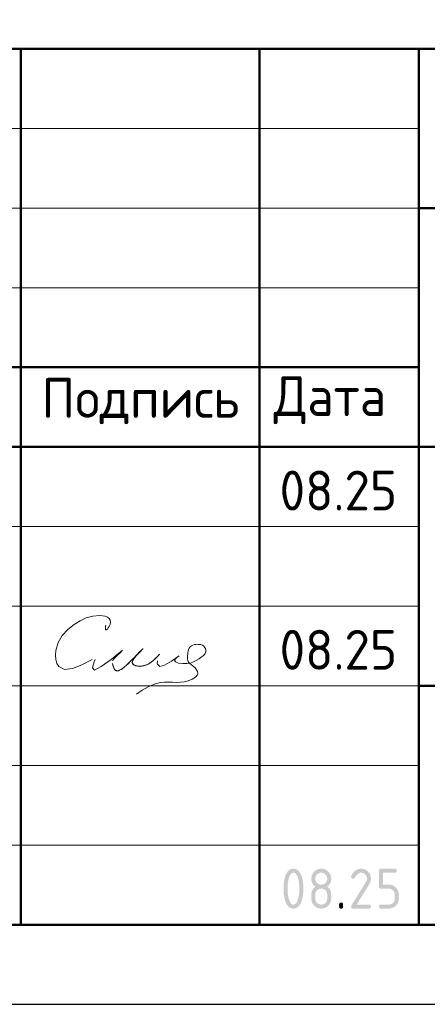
# Model space of a CAD drawing. Header units: millimetres. Extents: x 0 to 21000, y -5 to 14850.
# Tile 17 of 28: x 13496 to 14777, y 0 to 3091. Entities that reach past the tile are written whole.
import ezdxf

# ---------------------------------------------------------------- set-up
doc = ezdxf.new("R2010")
doc.units = ezdxf.units.MM
doc.layers.add('Standard', color=7, linetype='Continuous', lineweight=25)
doc.styles.add('ISOCPEUR', font='txt')

msp = doc.modelspace()

# ---------------------------------------------------------------- hatches: boundary and pattern name
at = {"layer": 'Standard', "linetype": 'Continuous', "lineweight": 25, "transparency": 33554687}
h = msp.add_hatch(color=7, dxfattribs=at)
h.paths.add_polyline_path([(14374.9, 363.1), (14374.9, 367), (14374.7, 370.8), (14374.5, 374.6), (14374.1, 378.2), (14373.7, 381.9), (14373.1, 385.4), (14372.4, 389), (14371.6, 392.4), (14371, 395), (14370.3, 397.3), (14369.6, 399.5), (14368.8, 401.5), (14368, 403.4), (14367.1, 405), (14366.2, 406.6), (14365.3, 407.9), (14364.3, 409.2), (14363.3, 410.2), (14362.2, 411.2), (14361.1, 411.8), (14360, 412.5), (14358.8, 412.8), (14357.5, 413.1), (14356.2, 413.1), (14355, 413.1), (14353.8, 412.8), (14352.6, 412.5), (14351.4, 411.8), (14350.3, 411.2), (14349.3, 410.2), (14348.2, 409.2), (14347.3, 407.9), (14346.3, 406.6), (14345.5, 405), (14344.6, 403.4), (14343.8, 401.4), (14343, 399.5), (14342.3, 397.2), (14341.6, 394.9), (14341, 392.3), (14340.1, 388.8), (14339.5, 385.2), (14338.8, 381.6), (14338.4, 378), (14338, 374.4), (14337.8, 370.6), (14337.6, 366.9), (14337.6, 363.1), (14337.6, 359.3), (14337.8, 355.5), (14338, 351.8), (14338.4, 348.1), (14338.8, 344.5), (14339.4, 340.9), (14340, 337.3), (14340.9, 333.9), (14341.5, 331.3), (14342.2, 329), (14342.9, 326.8), (14343.7, 324.8), (14344.5, 322.9), (14345.4, 321.3), (14346.3, 319.6), (14347.2, 318.4), (14348.2, 317.1), (14349.2, 316.1), (14350.3, 315.1), (14351.4, 314.5), (14352.5, 313.8), (14353.7, 313.5), (14354.9, 313.2), (14356.2, 313.2), (14357.5, 313.2), (14358.8, 313.5), (14360, 313.8), (14361.1, 314.5), (14362.2, 315.1), (14363.3, 316.1), (14364.3, 317.1), (14365.3, 318.4), (14366.2, 319.6), (14367.1, 321.3), (14368, 322.9), (14368.8, 324.8), (14369.6, 326.8), (14370.3, 329), (14371, 331.3), (14371.6, 333.9), (14372.4, 337.3), (14373.1, 340.9), (14373.7, 344.5), (14374.1, 348.1), (14374.5, 351.8), (14374.7, 355.5), (14374.9, 359.3)])
h.paths.add_polyline_path([(14387.4, 363.1), (14387.4, 360.4), (14387.4, 357.7), (14387.3, 355), (14387.1, 352.3), (14386.9, 349.7), (14386.7, 347.2), (14386.4, 344.7), (14386.1, 342.3), (14385.7, 339.9), (14385.3, 337.6), (14384.9, 335.3), (14384.4, 333), (14383.8, 330.8), (14383.2, 328.7), (14382.6, 326.5), (14382, 324.5), (14381, 321.5), (14379.8, 318.9), (14378.6, 316.3), (14377.3, 314.1), (14376, 311.8), (14374.6, 310), (14373.1, 308.1), (14371.5, 306.6), (14369.9, 305.1), (14368.1, 304), (14366.4, 302.9), (14364.5, 302.1), (14362.6, 301.4), (14360.5, 301), (14358.5, 300.6), (14356.2, 300.6), (14354, 300.6), (14352, 301), (14349.9, 301.4), (14348, 302.1), (14346.1, 302.9), (14344.3, 304), (14342.6, 305.1), (14341, 306.6), (14339.4, 308.1), (14337.9, 309.9), (14336.5, 311.8), (14335.2, 314), (14333.9, 316.2), (14332.7, 318.8), (14331.5, 321.4), (14330.5, 324.4), (14329.8, 326.4), (14329.2, 328.6), (14328.6, 330.7), (14328.1, 332.9), (14327.6, 335.2), (14327.2, 337.5), (14326.8, 339.8), (14326.4, 342.2), (14326.1, 344.7), (14325.8, 347.2), (14325.6, 349.7), (14325.4, 352.3), (14325.2, 354.9), (14325.1, 357.6), (14325.1, 360.3), (14325.1, 363.1), (14325.1, 365.9), (14325.1, 368.7), (14325.2, 371.4), (14325.4, 374), (14325.6, 376.6), (14325.8, 379.1), (14326.1, 381.6), (14326.4, 384), (14326.8, 386.5), (14327.2, 388.8), (14327.6, 391.1), (14328.1, 393.3), (14328.6, 395.6), (14329.2, 397.7), (14329.8, 399.8), (14330.5, 401.9), (14331.5, 404.8), (14332.7, 407.4), (14333.9, 410), (14335.2, 412.3), (14336.5, 414.5), (14337.9, 416.4), (14339.4, 418.2), (14341, 419.7), (14342.6, 421.2), (14344.3, 422.3), (14346.1, 423.4), (14348, 424.2), (14349.9, 424.9), (14352, 425.3), (14354, 425.6), (14356.2, 425.6), (14358.5, 425.6), (14360.5, 425.3), (14362.6, 424.9), (14364.5, 424.2), (14366.4, 423.4), (14368.1, 422.3), (14369.9, 421.2), (14371.5, 419.7), (14373.1, 418.2), (14374.6, 416.3), (14376, 414.5), (14377.3, 412.2), (14378.6, 410), (14379.8, 407.4), (14381, 404.8), (14382, 401.8), (14382.6, 399.7), (14383.2, 397.6), (14383.8, 395.5), (14384.4, 393.3), (14384.9, 391), (14385.3, 388.7), (14385.7, 386.4), (14386.1, 384), (14386.4, 381.6), (14386.7, 379.1), (14386.9, 376.5), (14387.1, 373.9), (14387.3, 371.3), (14387.4, 368.6), (14387.4, 365.9)], flags=16)
h = msp.add_hatch(color=7, dxfattribs=at)
h.paths.add_polyline_path([(14443.7, 313.2), (14445.6, 313.2), (14447.4, 313.5), (14449.2, 313.8), (14450.9, 314.5), (14452.6, 315.2), (14454.1, 316.2), (14455.6, 317.2), (14456.9, 318.6), (14458.3, 320), (14459.3, 321.5), (14460.3, 323), (14461, 324.7), (14461.7, 326.3), (14462, 328.1), (14462.3, 329.9), (14462.3, 331.9), (14462.3, 344.4), (14462.3, 346.4), (14462, 348.1), (14461.7, 349.9), (14461, 351.6), (14460.3, 353.3), (14459.3, 354.8), (14458.2, 356.3), (14456.9, 357.7), (14455.5, 359), (14454, 360.1), (14452.5, 361.1), (14450.8, 361.8), (14449.2, 362.5), (14447.4, 362.8), (14445.6, 363.2), (14443.7, 363.2), (14441.7, 363.2), (14439.9, 362.8), (14438.1, 362.5), (14436.5, 361.8), (14434.8, 361.1), (14433.3, 360.1), (14431.8, 359.1), (14430.4, 357.7), (14429.1, 356.3), (14428.1, 354.8), (14427, 353.3), (14426.4, 351.7), (14425.7, 350), (14425.3, 348.2), (14425, 346.4), (14425, 344.4), (14425, 331.9), (14425, 329.9), (14425.3, 328.1), (14425.7, 326.3), (14426.4, 324.7), (14427, 323), (14428.1, 321.5), (14429.1, 320), (14430.4, 318.6), (14431.8, 317.2), (14433.3, 316.2), (14434.8, 315.2), (14436.5, 314.5), (14438.1, 313.8), (14439.9, 313.5), (14441.7, 313.2)])
h.paths.add_polyline_path([(14443.7, 300.6), (14442.1, 300.6), (14440.5, 300.8), (14438.9, 300.9), (14437.4, 301.2), (14435.9, 301.5), (14434.5, 301.9), (14433.1, 302.4), (14431.7, 302.9), (14430.3, 303.5), (14429, 304.2), (14427.7, 304.9), (14426.4, 305.8), (14425.1, 306.6), (14423.9, 307.6), (14422.7, 308.6), (14421.6, 309.8), (14420.5, 310.9), (14419.5, 312.1), (14418.5, 313.3), (14417.6, 314.6), (14416.8, 315.9), (14416, 317.2), (14415.3, 318.5), (14414.8, 319.9), (14414.2, 321.3), (14413.8, 322.7), (14413.3, 324.1), (14413.1, 325.6), (14412.8, 327.1), (14412.6, 328.7), (14412.5, 330.3), (14412.5, 331.9), (14412.5, 344.4), (14412.5, 346.3), (14412.7, 348.2), (14412.9, 350), (14413.3, 351.8), (14413.7, 353.5), (14414.2, 355.2), (14414.8, 356.8), (14415.6, 358.4), (14416.4, 360), (14417.4, 361.4), (14418.4, 362.9), (14419.5, 364.3), (14420.7, 365.7), (14422.1, 366.9), (14423.4, 368.2), (14425, 369.4), (14423.4, 370.6), (14422.1, 371.9), (14420.7, 373.1), (14419.5, 374.5), (14418.4, 375.9), (14417.4, 377.3), (14416.4, 378.8), (14415.6, 380.4), (14414.8, 381.9), (14414.2, 383.6), (14413.7, 385.3), (14413.3, 387), (14412.9, 388.8), (14412.7, 390.6), (14412.5, 392.4), (14412.5, 394.4), (14412.5, 396), (14412.6, 397.6), (14412.8, 399.1), (14413.1, 400.6), (14413.3, 402.1), (14413.8, 403.6), (14414.2, 405), (14414.8, 406.4), (14415.3, 407.8), (14416, 409.1), (14416.8, 410.4), (14417.6, 411.7), (14418.5, 413), (14419.5, 414.2), (14420.5, 415.4), (14421.6, 416.5), (14422.7, 417.6), (14423.9, 418.6), (14425.1, 419.6), (14426.4, 420.5), (14427.7, 421.4), (14429, 422.1), (14430.3, 422.8), (14431.7, 423.4), (14433.1, 423.9), (14434.5, 424.4), (14435.9, 424.8), (14437.4, 425.1), (14438.9, 425.4), (14440.5, 425.5), (14442.1, 425.6), (14443.7, 425.6), (14445.3, 425.6), (14446.9, 425.5), (14448.4, 425.4), (14449.9, 425.1), (14451.4, 424.8), (14452.8, 424.4), (14454.3, 423.9), (14455.7, 423.4), (14457, 422.8), (14458.4, 422.1), (14459.7, 421.4), (14460.9, 420.5), (14462.2, 419.6), (14463.4, 418.6), (14464.6, 417.6), (14465.7, 416.5), (14466.9, 415.4), (14467.9, 414.2), (14468.9, 413), (14469.7, 411.7), (14470.6, 410.4), (14471.3, 409.1), (14472, 407.8), (14472.6, 406.4), (14473.2, 405), (14473.6, 403.6), (14474, 402.1), (14474.3, 400.6), (14474.6, 399.1), (14474.7, 397.6), (14474.9, 396), (14474.9, 394.4), (14474.9, 392.4), (14474.7, 390.6), (14474.5, 388.8), (14474.1, 387), (14473.7, 385.3), (14473.1, 383.6), (14472.5, 381.9), (14471.7, 380.4), (14471, 378.8), (14470, 377.3), (14469, 375.9), (14467.8, 374.5), (14466.7, 373.1), (14465.3, 371.9), (14463.9, 370.6), (14462.3, 369.4), (14464.6, 367.7), (14466.4, 365.8), (14468.3, 363.9), (14469.7, 361.8), (14471.1, 359.7), (14472.1, 357.4), (14473.1, 355.1), (14473.7, 352.6), (14473.9, 352), (14474, 351.2), (14474.1, 350.4), (14474.2, 349.5), (14474.3, 348.5), (14474.4, 347.4), (14474.5, 346.2), (14474.6, 344.9), (14474.6, 343.6), (14474.7, 342.2), (14474.8, 340.7), (14474.8, 339.1), (14474.8, 337.5), (14474.8, 335.7), (14474.9, 333.9), (14474.9, 331.9), (14474.9, 330.3), (14474.7, 328.7), (14474.6, 327.1), (14474.3, 325.6), (14474, 324.1), (14473.6, 322.7), (14473.2, 321.3), (14472.6, 319.9), (14472, 318.5), (14471.3, 317.2), (14470.6, 315.9), (14469.7, 314.6), (14468.9, 313.3), (14467.9, 312.1), (14466.9, 310.9), (14465.7, 309.8), (14464.6, 308.6), (14463.4, 307.6), (14462.2, 306.6), (14460.9, 305.8), (14459.7, 304.9), (14458.4, 304.2), (14457, 303.5), (14455.7, 302.9), (14454.3, 302.4), (14452.8, 301.9), (14451.4, 301.5), (14449.9, 301.2), (14448.4, 300.9), (14446.9, 300.8), (14445.3, 300.6)], flags=16)
h.paths.add_polyline_path([(14443.7, 375.6), (14445.6, 375.6), (14447.4, 376), (14449.2, 376.3), (14450.9, 377), (14452.6, 377.7), (14454.1, 378.7), (14455.6, 379.7), (14456.9, 381.1), (14458.3, 382.4), (14459.3, 383.9), (14460.3, 385.4), (14461, 387.1), (14461.7, 388.8), (14462, 390.6), (14462.3, 392.4), (14462.3, 394.4), (14462.3, 396.3), (14462, 398.1), (14461.7, 399.9), (14461, 401.6), (14460.3, 403.2), (14459.3, 404.7), (14458.2, 406.2), (14456.9, 407.6), (14455.5, 409), (14454, 410), (14452.5, 411.1), (14450.8, 411.7), (14449.2, 412.4), (14447.4, 412.8), (14445.6, 413.1), (14443.7, 413.1), (14441.7, 413.1), (14439.9, 412.8), (14438.1, 412.4), (14436.5, 411.7), (14434.8, 411.1), (14433.3, 410), (14431.8, 409), (14430.4, 407.7), (14429.1, 406.3), (14428.1, 404.8), (14427, 403.3), (14426.4, 401.6), (14425.7, 400), (14425.3, 398.1), (14425, 396.3), (14425, 394.4), (14425, 392.4), (14425.3, 390.6), (14425.7, 388.8), (14426.4, 387.1), (14427, 385.4), (14428.1, 383.9), (14429.1, 382.4), (14430.4, 381.1), (14431.8, 379.7), (14433.3, 378.7), (14434.8, 377.7), (14436.5, 377), (14438.1, 376.3), (14439.9, 376), (14441.7, 375.6)])
for points in [[(14568.6, 425.6), (14570.2, 425.6), (14571.8, 425.5), (14573.3, 425.4), (14574.8, 425.1), (14576.3, 424.8), (14577.8, 424.4), (14579.2, 423.9), (14580.6, 423.4), (14582, 422.8), (14583.3, 422.1), (14584.6, 421.4), (14585.9, 420.5), (14587.1, 419.6), (14588.3, 418.6), (14589.5, 417.6), (14590.7, 416.5), (14591.8, 415.4), (14592.8, 414.2), (14593.8, 413), (14594.7, 411.7), (14595.5, 410.4), (14596.3, 409.1), (14597, 407.8), (14597.5, 406.4), (14598.1, 405), (14598.5, 403.6), (14599, 402.1), (14599.2, 400.6), (14599.5, 399.1), (14599.7, 397.6), (14599.8, 396), (14599.8, 394.4), (14599.8, 392.2), (14599.5, 389.9), (14599.1, 387.7), (14598.4, 385.5), (14597.7, 383.2), (14596.6, 380.9), (14595.6, 378.7), (14594.1, 376.4), (14554.8, 313.2), (14593.6, 313.2), (14594.4, 313.2), (14595, 313.1), (14595.7, 313), (14596.3, 312.8), (14596.9, 312.6), (14597.4, 312.3), (14597.9, 312), (14598.3, 311.6), (14598.7, 311.2), (14598.9, 310.7), (14599.2, 310.2), (14599.4, 309.6), (14599.6, 309.1), (14599.7, 308.4), (14599.8, 307.7), (14599.8, 306.9), (14599.8, 306.1), (14599.7, 305.4), (14599.6, 304.8), (14599.4, 304.2), (14599.2, 303.6), (14598.9, 303.1), (14598.7, 302.6), (14598.3, 302.2), (14597.9, 301.8), (14597.4, 301.5), (14596.9, 301.2), (14596.3, 301), (14595.7, 300.8), (14595, 300.7), (14594.4, 300.6), (14593.6, 300.6), (14543.6, 300.6), (14542.8, 300.6), (14542.1, 300.7), (14541.4, 300.8), (14540.9, 301), (14540.3, 301.2), (14539.8, 301.5), (14539.3, 301.8), (14538.9, 302.2), (14538.5, 302.6), (14538.2, 303.1), (14537.9, 303.6), (14537.7, 304.2), (14537.5, 304.7), (14537.4, 305.4), (14537.3, 306.1), (14537.3, 306.9), (14537.3, 307.8), (14537.6, 308.7), (14537.9, 309.6), (14538.4, 310.5), (14584.2, 384.1), (14585, 385.3), (14585.6, 386.6), (14586.2, 387.9), (14586.5, 389.1), (14586.9, 390.4), (14587.1, 391.7), (14587.3, 393.1), (14587.3, 394.4), (14587.3, 396.3), (14587, 398.1), (14586.6, 399.9), (14585.9, 401.6), (14585.3, 403.2), (14584.2, 404.7), (14583.2, 406.3), (14581.8, 407.6), (14580.5, 409), (14578.9, 410), (14577.4, 411.1), (14575.8, 411.7), (14574.1, 412.4), (14572.3, 412.8), (14570.5, 413.1), (14568.6, 413.1), (14567.3, 413.1), (14566, 412.9), (14564.7, 412.6), (14563.4, 412.1), (14562.1, 411.6), (14560.9, 410.9), (14559.6, 410.2), (14558.4, 409.2), (14557.2, 408.2), (14556, 407), (14554.8, 405.8), (14553.6, 404.3), (14552.4, 402.8), (14551.3, 401.1), (14550.1, 399.4), (14549, 397.4), (14548.6, 396.6), (14548, 396.1), (14547.5, 395.5), (14546.8, 395.1), (14546.1, 394.8), (14545.3, 394.6), (14544.5, 394.4), (14543.6, 394.4), (14542.8, 394.4), (14542.1, 394.5), (14541.4, 394.6), (14540.9, 394.8), (14540.3, 395), (14539.8, 395.3), (14539.3, 395.6), (14538.9, 395.9), (14538.5, 396.3), (14538.2, 396.8), (14537.9, 397.3), (14537.7, 397.9), (14537.5, 398.5), (14537.4, 399.2), (14537.3, 399.8), (14537.3, 400.6), (14537.3, 401.3), (14537.5, 402), (14537.6, 402.6), (14537.9, 403.2), (14539.4, 406), (14540.9, 408.4), (14542.5, 410.9), (14544.2, 413), (14545.9, 415.1), (14547.7, 416.9), (14549.5, 418.6), (14551.4, 420), (14553.3, 421.4), (14555.3, 422.5), (14557.4, 423.5), (14559.5, 424.2), (14561.7, 424.9), (14563.9, 425.3), (14566.2, 425.6)], [(14624.8, 369.4), (14624.8, 419.4), (14624.8, 420.2), (14624.9, 420.9), (14625, 421.5), (14625.2, 422.1), (14625.4, 422.7), (14625.7, 423.2), (14626, 423.7), (14626.4, 424.1), (14626.7, 424.5), (14627.2, 424.8), (14627.7, 425.1), (14628.3, 425.3), (14628.9, 425.4), (14629.6, 425.5), (14630.3, 425.6), (14631, 425.6), (14674.7, 425.6), (14675.4, 425.6), (14676.1, 425.5), (14676.8, 425.4), (14677.4, 425.3), (14678, 425.1), (14678.5, 424.8), (14679, 424.5), (14679.3, 424.1), (14679.7, 423.7), (14680, 423.2), (14680.3, 422.7), (14680.5, 422.1), (14680.7, 421.5), (14680.8, 420.8), (14680.9, 420.2), (14680.9, 419.4), (14680.9, 418.6), (14680.8, 417.9), (14680.7, 417.2), (14680.5, 416.6), (14680.3, 416.1), (14680, 415.6), (14679.7, 415.1), (14679.3, 414.7), (14679, 414.3), (14678.5, 414), (14678, 413.7), (14677.4, 413.5), (14676.8, 413.3), (14676.1, 413.2), (14675.4, 413.1), (14674.7, 413.1), (14637.3, 413.1), (14637.3, 375.7), (14656, 375.7), (14657.6, 375.7), (14659.2, 375.5), (14660.8, 375.4), (14662.2, 375.1), (14663.7, 374.8), (14665.2, 374.4), (14666.6, 373.9), (14668, 373.4), (14669.4, 372.8), (14670.7, 372.1), (14672, 371.4), (14673.3, 370.5), (14674.5, 369.6), (14675.7, 368.6), (14676.9, 367.6), (14678.1, 366.5), (14679.2, 365.3), (14680.2, 364.1), (14681.2, 362.9), (14682.1, 361.7), (14682.9, 360.4), (14683.6, 359.1), (14684.3, 357.7), (14684.9, 356.4), (14685.5, 355), (14685.9, 353.5), (14686.3, 352.1), (14686.6, 350.6), (14686.9, 349.1), (14687, 347.6), (14687.2, 346), (14687.2, 344.4), (14687.2, 331.9), (14687.2, 330.3), (14687, 328.7), (14686.9, 327.2), (14686.6, 325.7), (14686.3, 324.1), (14685.9, 322.7), (14685.5, 321.3), (14684.9, 319.9), (14684.3, 318.5), (14683.6, 317.2), (14682.9, 315.9), (14682, 314.6), (14681.2, 313.3), (14680.2, 312.1), (14679.2, 310.9), (14678, 309.8), (14676.9, 308.6), (14675.7, 307.6), (14674.5, 306.6), (14673.2, 305.8), (14671.9, 304.9), (14670.6, 304.2), (14669.3, 303.5), (14667.9, 302.9), (14666.5, 302.4), (14665.1, 301.9), (14663.7, 301.5), (14662.2, 301.2), (14660.7, 300.9), (14659.1, 300.8), (14657.6, 300.6), (14656, 300.6), (14631, 300.6), (14630.3, 300.6), (14629.6, 300.7), (14628.9, 300.8), (14628.3, 301), (14627.7, 301.2), (14627.2, 301.5), (14626.7, 301.8), (14626.4, 302.2), (14626, 302.6), (14625.7, 303.1), (14625.4, 303.6), (14625.2, 304.2), (14625, 304.8), (14624.9, 305.4), (14624.8, 306.1), (14624.8, 306.9), (14624.8, 307.7), (14624.9, 308.4), (14625, 309.1), (14625.2, 309.6), (14625.4, 310.2), (14625.7, 310.7), (14626, 311.2), (14626.4, 311.6), (14626.7, 312), (14627.2, 312.3), (14627.7, 312.6), (14628.3, 312.8), (14628.9, 313), (14629.6, 313.1), (14630.3, 313.2), (14631, 313.2), (14656, 313.2), (14657.9, 313.2), (14659.7, 313.5), (14661.5, 313.8), (14663.2, 314.5), (14664.9, 315.2), (14666.4, 316.2), (14667.9, 317.2), (14669.2, 318.6), (14670.6, 320), (14671.6, 321.5), (14672.6, 323), (14673.3, 324.7), (14674, 326.3), (14674.3, 328.1), (14674.7, 329.9), (14674.7, 331.9), (14674.7, 344.4), (14674.7, 346.3), (14674.3, 348.1), (14674, 349.9), (14673.3, 351.6), (14672.6, 353.3), (14671.6, 354.8), (14670.6, 356.3), (14669.2, 357.7), (14667.8, 359), (14666.3, 360.1), (14664.8, 361.1), (14663.1, 361.8), (14661.5, 362.5), (14659.7, 362.8), (14657.9, 363.1), (14656, 363.1), (14631, 363.1), (14630.3, 363.1), (14629.6, 363.2), (14628.9, 363.3), (14628.3, 363.5), (14627.7, 363.7), (14627.2, 364), (14626.7, 364.3), (14626.4, 364.7), (14626, 365.1), (14625.7, 365.6), (14625.4, 366.1), (14625.2, 366.7), (14625, 367.2), (14624.9, 367.9), (14624.8, 368.6)], [(14499.9, 313.2), (14499.9, 313.9), (14500, 314.6), (14500.1, 315.3), (14500.3, 315.9), (14500.5, 316.5), (14500.8, 317), (14501.1, 317.5), (14501.5, 317.9), (14501.9, 318.3), (14502.4, 318.5), (14502.8, 318.8), (14503.4, 319), (14504, 319.2), (14504.7, 319.3), (14505.4, 319.4), (14506.2, 319.4), (14507, 319.4), (14507.6, 319.3), (14508.3, 319.2), (14508.9, 319), (14509.5, 318.8), (14510, 318.5), (14510.5, 318.3), (14510.9, 317.9), (14511.3, 317.5), (14511.6, 317), (14511.8, 316.5), (14512, 315.9), (14512.2, 315.3), (14512.3, 314.6), (14512.4, 313.9), (14512.4, 313.2), (14512.4, 306.9), (14512.4, 306.1), (14512.3, 305.4), (14512.2, 304.8), (14512, 304.2), (14511.8, 303.6), (14511.6, 303.1), (14511.3, 302.6), (14510.9, 302.2), (14510.5, 301.8), (14510, 301.5), (14509.5, 301.2), (14508.9, 301), (14508.3, 300.8), (14507.6, 300.7), (14507, 300.6), (14506.2, 300.6), (14505.4, 300.6), (14504.7, 300.7), (14504, 300.8), (14503.4, 301), (14502.8, 301.2), (14502.4, 301.5), (14501.9, 301.8), (14501.5, 302.2), (14501.1, 302.6), (14500.8, 303.1), (14500.5, 303.6), (14500.3, 304.2), (14500.1, 304.8), (14500, 305.4), (14499.9, 306.1), (14499.9, 306.9)]]:
    msp.add_hatch(color=7, dxfattribs=at).paths.add_polyline_path(points, flags=16)

# ---------------------------------------------------------------- linework, layer by layer
at = {"layer": 'Standard', "color": 7, "linetype": 'Continuous', "lineweight": 50, "transparency": 33554687}
for p, q in [((11500, 3000), (20750, 3000)), ((13500, 250), (13500, 3000)), ((14250, 250), (14250, 3000)), ((14750, 250), (14750, 3000)), ((14750, 2500), (20750, 2500)), ((11500, 2000), (14750, 2000)), ((11500, 2000), (14750, 2000)), ((11500, 1750), (14750, 1750)), ((11500, 1750), (14750, 1750)), ((14750, 1750), (20750, 1750)), ((14750, 1000), (20750, 1000))]:
    msp.add_line(p, q, dxfattribs=at)
at = {"layer": 'Standard', "color": 7, "linetype": 'Continuous', "lineweight": 13, "transparency": 33554687}
for p, q in [((11500, 2750), (14750, 2750)), ((11500, 2500), (14750, 2500)), ((11500, 2250), (14750, 2250)), ((11500, 1500), (14750, 1500)), ((11500, 1250), (14750, 1250)), ((11500, 1250), (14750, 1250)), ((11500, 1000), (14750, 1000)), ((11500, 1000), (14750, 1000)), ((11500, 750), (14750, 750)), ((11500, 500), (14750, 500))]:
    msp.add_line(p, q, dxfattribs=at)
at = {"layer": 'Standard', "color": 7, "linetype": 'Continuous', "lineweight": 25, "transparency": 33554687}
msp.add_line((11500, 250), (20750, 250), dxfattribs=at)
msp.add_line((11500, 250), (20750, 250), dxfattribs=at)
msp.add_line((11500, 250), (20750, 250), dxfattribs=at)
msp.add_lwpolyline([(0, 0), (21000, 0), (21000, 14850), (0, 14850), (0, 0)], close=True, dxfattribs=at)
at = {"layer": 'Standard', "color": 7, "linetype": 'Continuous', "lineweight": 13, "transparency": 33554687}
msp.add_lwpolyline([(21000, 14850), (0, 14850), (0, 0), (21000, 0), (21000, 14850)], dxfattribs=at)
at = {"layer": 'Standard', "color": 7, "linetype": 'Continuous', "lineweight": 50, "transparency": 33554687}
msp.add_lwpolyline([(1000, 14600), (20750, 14600), (20750, 250), (1000, 250), (1000, 14600)], close=True, dxfattribs=at)
at = {"layer": 'Standard', "color": 7, "linetype": 'Continuous', "lineweight": 25, "transparency": 33554687}
msp.add_lwpolyline([(20750, 3000), (11500, 3000), (11500, 250), (20750, 250), (20750, 3000)], dxfattribs=at)
at = {"layer": 'Standard', "color": 250, "linetype": 'Continuous', "lineweight": 18, "true_color": 0x2d2d2d, "transparency": 33554687}
for points in [[(13766.8, 1190.3), (13766.1, 1185), (13765.6, 1180.4), (13765.8, 1176.9), (13766.8, 1175.3), (13768.9, 1175.8), (13771.7, 1178.2), (13774.7, 1181.7), (13777.4, 1185.9), (13780.3, 1192.9), (13781.2, 1199.7), (13780.2, 1205.8), (13777.4, 1210.9), (13772, 1215.5), (13764.8, 1218.4), (13756.6, 1219.9), (13748, 1220.5), (13725.6, 1218.8), (13705, 1213), (13685.8, 1204), (13667.7, 1192.5), (13647.5, 1176.5), (13629.9, 1157.8), (13616.6, 1136), (13609.4, 1110.8), (13608.7, 1096.7), (13609.9, 1082.9), (13613.3, 1070.5), (13618.7, 1060.7), (13636.7, 1051.3), (13661.8, 1054.6), (13691.6, 1066.3), (13723.8, 1082.2)], [(13935.9, 1099.6), (13935.6, 1099.3), (13935.4, 1099), (13935.1, 1098.7), (13934.9, 1098.4), (13931.1, 1094.4), (13927.3, 1090.3), (13923.4, 1086.4), (13919.4, 1082.5), (13916.8, 1080.2), (13914.3, 1078), (13911.6, 1075.9), (13908.9, 1073.8), (13906.6, 1072.3), (13904.3, 1070.8), (13902, 1069.4), (13899.5, 1068), (13897.4, 1067), (13895.2, 1066), (13893, 1065.1), (13890.8, 1064.3), (13888.7, 1063.6), (13886.5, 1063), (13884.4, 1062.5), (13882.2, 1062.2), (13880, 1061.9), (13877.9, 1061.7), (13875.7, 1061.6), (13873.6, 1061.5), (13871.4, 1061.6), (13869.2, 1061.8), (13867, 1062), (13864.8, 1062.4), (13863.1, 1062.7), (13861.3, 1063.2), (13859.6, 1063.7), (13857.9, 1064.3), (13856.8, 1064.7), (13855.7, 1065.2), (13854.7, 1065.8), (13853.7, 1066.5), (13853.1, 1066.9), (13852.6, 1067.4), (13852, 1067.9), (13851.5, 1068.5), (13851.2, 1069), (13850.9, 1069.5), (13850.7, 1070.1), (13850.4, 1070.6), (13850.3, 1071.2), (13850.1, 1071.9), (13850.1, 1072.5), (13850, 1073.2), (13850.1, 1074.1), (13850.2, 1075), (13850.4, 1075.8), (13850.6, 1076.7), (13851, 1078.1), (13851.6, 1079.4), (13852.2, 1080.7), (13852.8, 1081.9), (13854.1, 1084), (13855.4, 1085.9), (13856.8, 1087.9), (13858.2, 1089.8), (13860.9, 1093.2), (13863.7, 1096.5), (13866.6, 1099.7), (13869.7, 1102.8), (13873.1, 1106), (13876.6, 1109.2), (13880, 1112.6), (13883.4, 1116.2), (13883.5, 1116.3), (13883.6, 1116.4), (13883.7, 1116.5), (13883.8, 1116.6), (13883.8, 1116.6), (13883.8, 1116.6), (13883.8, 1116.6), (13883.8, 1116.6), (13883.8, 1116.6), (13883.8, 1116.6), (13883.8, 1116.6), (13883.8, 1116.6), (13883.8, 1116.6), (13883.8, 1116.6), (13883.8, 1116.6), (13883.8, 1116.6), (13883.8, 1116.6), (13883.8, 1116.6), (13883.8, 1116.6), (13883.8, 1116.5), (13883.8, 1116.5), (13883.7, 1116.4), (13883.6, 1116.3), (13883.6, 1116.2), (13877.4, 1110.8), (13871.8, 1105.2), (13866.4, 1099.5), (13861.1, 1093.8), (13853.5, 1085.9), (13845.6, 1078), (13837.6, 1070.4), (13829.3, 1062.9), (13826.5, 1060.4), (13823.6, 1057.9), (13820.6, 1055.5), (13817.6, 1053.3), (13815.8, 1052), (13814, 1050.8), (13812.2, 1049.7), (13810.2, 1048.7), (13809, 1048.2), (13807.8, 1047.7), (13806.6, 1047.3), (13805.3, 1046.9), (13804.4, 1046.7), (13803.5, 1046.6), (13802.6, 1046.6), (13801.7, 1046.6), (13801, 1046.7), (13800.3, 1046.8), (13799.7, 1046.9), (13799, 1047.2), (13798.4, 1047.4), (13797.8, 1047.8), (13797.2, 1048.1), (13796.6, 1048.6), (13796, 1049.1), (13795.4, 1049.7), (13794.9, 1050.4), (13794.4, 1051.1), (13793.6, 1052.3), (13792.9, 1053.6), (13792.3, 1054.9), (13791.7, 1056.3), (13790.5, 1059.6), (13789.4, 1062.9), (13788.5, 1066.3), (13787.6, 1069.8)], [(13787.6, 1069.8), (13789.2, 1064), (13790.9, 1058.5), (13792.8, 1053.7), (13795.1, 1050), (13804.3, 1046.7), (13816.6, 1052.6), (13831.4, 1064.8), (13848, 1080.8), (13861.9, 1094.6), (13874.2, 1106.7), (13882.1, 1114.7), (13883.3, 1116.2), (13880.8, 1113.9), (13876.6, 1109.8), (13871.3, 1104.5), (13865.6, 1098.5), (13858.5, 1090.1), (13852.9, 1082), (13850.1, 1074.6), (13851.5, 1068.6), (13854.5, 1065.9), (13858.9, 1063.9), (13864, 1062.5), (13869.5, 1061.8), (13882.4, 1062.2), (13894.2, 1065.6), (13905, 1071.2), (13914.7, 1078.4), (13920.3, 1083.4), (13925.6, 1088.6), (13930.8, 1094.1), (13935.9, 1099.6)], [(13996.9, 1094.4), (13991.9, 1090.7), (13987.5, 1087), (13984.3, 1083.5), (13982.8, 1080.3), (13986, 1075), (13995.6, 1071.5), (14008.5, 1069.6), (14021.7, 1069.7), (14033, 1071.6), (14042.4, 1075.1), (14051, 1079.7), (14059.8, 1085.2), (14066.7, 1089.4), (14073.1, 1094.2), (14078.3, 1099.7), (14081, 1106.4), (14081.1, 1111.6), (14079.8, 1116.9), (14077.3, 1121.7), (14073.7, 1125.5), (14070.7, 1127.2), (14067.4, 1128.4), (14063.9, 1129.2), (14060.3, 1129.7), (14056.5, 1130.1), (14052.8, 1130.3), (14049.1, 1130.2), (14045.4, 1129.7), (14040.3, 1128), (14035.7, 1125.4), (14031.6, 1121.9), (14028.5, 1117.9), (14026.5, 1113.6), (14025.3, 1109), (14024.6, 1104.1), (14024, 1099.1), (14023.3, 1093.8), (14022.9, 1088.6), (14023, 1083.6), (14024, 1079.1), (14026.8, 1074.3), (14031.1, 1070), (14036.2, 1065.8), (14041.7, 1061.4), (14047.3, 1056.1), (14051.9, 1050.3), (14054.8, 1044.4), (14055.4, 1038.5), (14053.3, 1033.3), (14049.2, 1028.6), (14043.8, 1024.4), (14037.7, 1020.8), (14025.4, 1015.5), (14013.3, 1012.4), (14001, 1011), (13988.7, 1010.7), (13976.2, 1011.2), (13963.5, 1011.7), (13951, 1011.7), (13938.7, 1010.7), (13918.8, 1005.6), (13899.7, 997), (13881.1, 986.1), (13862.9, 974)], [(13733.8, 1082.2), (13730.7, 1074.8), (13728, 1067.8), (13725.8, 1061.5), (13724.6, 1056.3), (13731.1, 1049.3), (13752.3, 1060.2), (13783.4, 1082.9), (13819.4, 1111.6)], [(13819.4, 1111.6), (13811.4, 1103.6), (13803.5, 1095.7), (13795.5, 1087.7), (13787.6, 1079.8)], [(13928.8, 1078.4), (13928.7, 1075.7), (13928.6, 1073.1), (13928.6, 1070.6), (13928.8, 1068.4), (13936, 1060.6), (13951.6, 1065.1), (13972.9, 1077.7), (13996.9, 1094.4)]]:
    msp.add_lwpolyline(points, dxfattribs=at)

# ---------------------------------------------------------------- texts
at = {"layer": 'Standard', "color": 7, "linetype": 'Continuous', "lineweight": 25, "transparency": 33554687, "char_height": 125, "attachment_point": 7, "style": 'ISOCPEUR'}
for s, insert, width in [('\\W0.96;Подпись', (13564.7, 1821.4), 672.14), ('\\W0.94;Дата', (14293.8, 1821.4), 483.868), ('\\W0.94;08.25', (14312.5, 1550.6), 445.84), ('\\W0.94;08.25', (14312.5, 1050.6), 445.84)]:
    msp.add_mtext(s, dxfattribs=dict(at, insert=insert, width=width))

doc.saveas('drawing.dxf')
